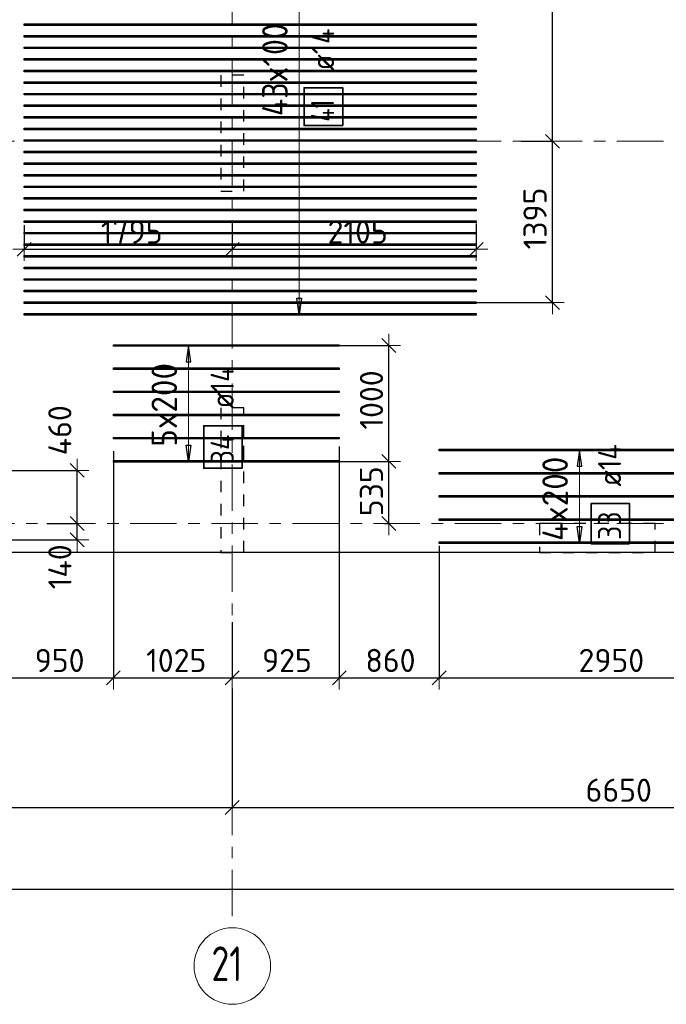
# Model space of a CAD drawing. Header units: metres. Extents: x -38 to 97, y -15 to 21.
# Tile 39 of 89: x 53.12 to 58.7, y -4.15 to 4.35. Entities that reach past the tile are written whole.
import ezdxf

# ---------------------------------------------------------------- set-up
doc = ezdxf.new("R2010")
doc.units = ezdxf.units.M
doc.header["$PDMODE"] = 65
for name, pattern in [('______11', [0.5, 0.4, -0.05, 0, -0.05]), ('______2', [0.0405, 0.03, -0.0105]), ('______5', [1.1, 0.8, -0.1, 0.1, -0.1])]:
    doc.linetypes.add(name, pattern=pattern)
for name, color, linetype, lineweight in [('XR$2$Осевая линия (1)', 7, '______5', 13), ('XR$2$Размерная линия (1)', 7, 'Continuous', 13), ('XR$4$Перекрытие (1)', 7, 'Continuous', 35), ('XR$4$Размерная линия (1)', 7, 'Continuous', 13)]:
    doc.layers.add(name, color=color, linetype=linetype, lineweight=lineweight)
doc.layers.add('XR$4$Арм.стержн.Доп. Арм верхн.зоны Х', color=7, linetype='Continuous', lineweight=35, true_color=0x8c8cff)
doc.layers.add('XR$5$Стена_ бетон несущ.', color=7, linetype='Continuous', lineweight=70, true_color=0xb4b496)
doc.styles.add('ISOCPEUR', font='txt')
doc.dimstyles.new('DIMSTYLE_3', dxfattribs={"dimtxt": 0.2, "dimasz": 0.2, "dimexe": 0, "dimexo": 0, "dimgap": 0.1, "dimtad": 2, "dimdec": 0, "dimlfac": 1000, "dimrnd": 5, "dimzin": 12, "dimdsep": 46, "dimtxsty": 'ISOCPEUR', "dimblk1": 'ALL_ML_STRICH', "dimblk2": 'ALL_ML_STRICH', "dimsah": 1, "dimcen": 0, "dimclrd": 7, "dimclre": 256, "dimclrt": 7, "dimadec": 0, "dimazin": 0, "dimtfac": 1, "dimtdec": 0, "dimtix": 1, "dimtmove": 2, "dimatfit": 3, "dimfxl": 0, "dimtzin": 0, "dimlwd": 0, "dimlwe": -3, "dimarcsym": 0})
doc.dimstyles.new('DIMSTYLE_33', dxfattribs={"dimtxt": 0.2, "dimasz": 0.2, "dimexe": 0, "dimexo": 0, "dimgap": 0.1, "dimtad": 2, "dimdec": 0, "dimlfac": 1000, "dimrnd": 5, "dimzin": 12, "dimdsep": 46, "dimtxsty": 'ISOCPEUR', "dimblk1": 'ALL_ML_STRICH', "dimblk2": 'ALL_ML_STRICH', "dimsah": 1, "dimcen": 0, "dimclrd": 7, "dimclre": 256, "dimclrt": 7, "dimadec": 0, "dimazin": 0, "dimtfac": 1, "dimtdec": 0, "dimtix": 1, "dimtmove": 2, "dimatfit": 3, "dimfxl": 0, "dimtvp": 1.2, "dimtzin": 0, "dimlwd": 0, "dimlwe": -3, "dimarcsym": 0})

# ---------------------------------------------------------------- blocks, each defined once
blk = doc.blocks.new('ALL_ML_STRICH')
at = {"color": 0, "linetype": 'ByBlock', "lineweight": -2}
for p, q in [((0, -0.5), (0, 0.5)), ((-1, 0), (0.5, 0)), ((-0.3, -0.3), (0.3, 0.3))]:
    blk.add_line(p, q, dxfattribs=at)
blk = doc.blocks.new('*D12')
at = {"layer": 'DEFPOINTS', "color": 7, "linetype": 'Continuous', "lineweight": 13, "transparency": 33554687}
for p in [(0.5, -3.1033), (61.6, -3.1401), (0.5, -3.1563)]:
    blk.add_point(p, dxfattribs=at)
at = {"layer": 'XR$2$Размерная линия (1)', "color": 9, "linetype": 'Continuous', "lineweight": -2, "true_color": 0xc7c7c7, "transparency": 33554687}
for p, q in [((0.5, -3.1233), (0.5, -3.1563)), ((61.6, -3.1563), (61.6, -3.1563))]:
    blk.add_line(p, q, dxfattribs=at)
at = {"layer": 'XR$2$Размерная линия (1)', "color": 7, "linetype": 'Continuous', "lineweight": -2, "transparency": 33554687}
blk.add_line((0.5, -3.1563), (61.6, -3.1563), dxfattribs=at)
at = {"layer": 'XR$2$Размерная линия (1)', "color": 7, "linetype": 'Continuous', "lineweight": 13, "transparency": 33554687, "xscale": 0.2, "yscale": 0.2, "zscale": 0.2, "rotation": 180}
blk.add_blockref('ALL_ML_STRICH', (0.5, -3.1563), dxfattribs=at)
at = {"layer": 'XR$2$Размерная линия (1)', "color": 7, "linetype": 'Continuous', "lineweight": 13, "transparency": 33554687, "xscale": 0.2, "yscale": 0.2, "zscale": 0.2}
blk.add_blockref('ALL_ML_STRICH', (61.6, -3.1563), dxfattribs=at)
at = {"layer": 'XR$2$Размерная линия (1)', "color": 7, "linetype": 'Continuous', "lineweight": 13, "transparency": 33554687, "insert": (31.1, -3.0063), "char_height": 0.2, "width": 1, "attachment_point": 5, "style": 'ISOCPEUR'}
blk.add_mtext('\\A1;{61100}', dxfattribs=at)
blk = doc.blocks.new('*D24')
at = {"layer": 'DEFPOINTS', "color": 7, "linetype": 'Continuous', "lineweight": 13, "transparency": 33554687}
for p in [(54.95, -1.4027), (48.15, -1.6059), (48.15, -2.452)]:
    blk.add_point(p, dxfattribs=at)
at = {"layer": 'XR$2$Размерная линия (1)', "color": 9, "linetype": 'Continuous', "lineweight": -2, "true_color": 0xc7c7c7, "transparency": 33554687}
for p, q in [((54.95, -1.4227), (54.95, -2.452)), ((48.15, -1.6259), (48.15, -2.452))]:
    blk.add_line(p, q, dxfattribs=at)
at = {"layer": 'XR$2$Размерная линия (1)', "color": 7, "linetype": 'Continuous', "lineweight": -2, "transparency": 33554687}
blk.add_line((48.15, -2.452), (54.95, -2.452), dxfattribs=at)
at = {"layer": 'XR$2$Размерная линия (1)', "color": 7, "linetype": 'Continuous', "lineweight": 13, "transparency": 33554687, "xscale": 0.2, "yscale": 0.2, "zscale": 0.2, "rotation": 180}
blk.add_blockref('ALL_ML_STRICH', (48.15, -2.452), dxfattribs=at)
at = {"layer": 'XR$2$Размерная линия (1)', "color": 7, "linetype": 'Continuous', "lineweight": 13, "transparency": 33554687, "xscale": 0.2, "yscale": 0.2, "zscale": 0.2}
blk.add_blockref('ALL_ML_STRICH', (54.95, -2.452), dxfattribs=at)
at = {"layer": 'XR$2$Размерная линия (1)', "color": 7, "linetype": 'Continuous', "lineweight": 13, "transparency": 33554687, "insert": (51.56, -2.302), "char_height": 0.2, "width": 0.8, "attachment_point": 5, "style": 'ISOCPEUR'}
blk.add_mtext('\\A1;{6800}', dxfattribs=at)
blk = doc.blocks.new('*D25')
at = {"layer": 'DEFPOINTS', "color": 7, "linetype": 'Continuous', "lineweight": 13, "transparency": 33554687}
for p in [(61.6, -1.033), (54.95, -1.4027), (54.95, -2.452)]:
    blk.add_point(p, dxfattribs=at)
at = {"layer": 'XR$2$Размерная линия (1)', "color": 9, "linetype": 'Continuous', "lineweight": -2, "true_color": 0xc7c7c7, "transparency": 33554687}
for p, q in [((61.6, -1.053), (61.6, -2.452)), ((54.95, -1.4227), (54.95, -2.452))]:
    blk.add_line(p, q, dxfattribs=at)
at = {"layer": 'XR$2$Размерная линия (1)', "color": 7, "linetype": 'Continuous', "lineweight": -2, "transparency": 33554687}
blk.add_line((54.95, -2.452), (61.6, -2.452), dxfattribs=at)
at = {"layer": 'XR$2$Размерная линия (1)', "color": 7, "linetype": 'Continuous', "lineweight": 13, "transparency": 33554687, "xscale": 0.2, "yscale": 0.2, "zscale": 0.2, "rotation": 180}
blk.add_blockref('ALL_ML_STRICH', (54.95, -2.452), dxfattribs=at)
at = {"layer": 'XR$2$Размерная линия (1)', "color": 7, "linetype": 'Continuous', "lineweight": 13, "transparency": 33554687, "xscale": 0.2, "yscale": 0.2, "zscale": 0.2}
blk.add_blockref('ALL_ML_STRICH', (61.6, -2.452), dxfattribs=at)
at = {"layer": 'XR$2$Размерная линия (1)', "color": 7, "linetype": 'Continuous', "lineweight": 13, "transparency": 33554687, "insert": (58.285, -2.302), "char_height": 0.2, "width": 0.8, "attachment_point": 5, "style": 'ISOCPEUR'}
blk.add_mtext('\\A1;{6650}', dxfattribs=at)
blk = doc.blocks.new('*D385')
at = {"layer": 'DEFPOINTS', "color": 7, "linetype": 'Continuous', "lineweight": 13, "transparency": 33554687}
for p in [(57.4238, 3.3), (56.8155, 1.9072), (57.7128, 1.9072)]:
    blk.add_point(p, dxfattribs=at)
at = {"layer": 'XR$4$Размерная линия (1)', "color": 9, "linetype": 'Continuous', "lineweight": -2, "true_color": 0xc7c7c7, "transparency": 33554687}
for p, q in [((57.4438, 3.3), (57.7128, 3.3)), ((56.8355, 1.9072), (57.7128, 1.9072))]:
    blk.add_line(p, q, dxfattribs=at)
at = {"layer": 'XR$4$Размерная линия (1)', "color": 7, "linetype": 'Continuous', "lineweight": -2, "transparency": 33554687}
blk.add_line((57.7128, 1.9072), (57.7128, 3.3), dxfattribs=at)
at = {"layer": 'XR$4$Размерная линия (1)', "color": 7, "linetype": 'Continuous', "lineweight": 13, "transparency": 33554687, "xscale": 0.2, "yscale": 0.2, "zscale": 0.2}
for p, rotation in [((57.7128, 3.3), 90), ((57.7128, 1.9072), 270)]:
    blk.add_blockref('ALL_ML_STRICH', p, dxfattribs=dict(at, rotation=rotation))
at = {"layer": 'XR$4$Размерная линия (1)', "color": 7, "linetype": 'Continuous', "lineweight": 13, "transparency": 33554687, "insert": (57.5628, 2.6336), "char_height": 0.2, "width": 0.8, "attachment_point": 5, "rotation": 90, "style": 'ISOCPEUR'}
blk.add_mtext('\\A1;{1395}', dxfattribs=at)
blk = doc.blocks.new('*D386')
at = {"layer": 'DEFPOINTS', "color": 7, "linetype": 'Continuous', "lineweight": 13, "transparency": 33554687}
for p in [(56.8916, 6.1072), (57.4238, 3.3), (57.7128, 3.3)]:
    blk.add_point(p, dxfattribs=at)
at = {"layer": 'XR$4$Размерная линия (1)', "color": 9, "linetype": 'Continuous', "lineweight": -2, "true_color": 0xc7c7c7, "transparency": 33554687}
for p, q in [((56.9116, 6.1072), (57.7128, 6.1072)), ((57.4438, 3.3), (57.7128, 3.3))]:
    blk.add_line(p, q, dxfattribs=at)
at = {"layer": 'XR$4$Размерная линия (1)', "color": 7, "linetype": 'Continuous', "lineweight": -2, "transparency": 33554687}
blk.add_line((57.7128, 3.3), (57.7128, 6.1072), dxfattribs=at)
at = {"layer": 'XR$4$Размерная линия (1)', "color": 7, "linetype": 'Continuous', "lineweight": 13, "transparency": 33554687, "xscale": 0.2, "yscale": 0.2, "zscale": 0.2}
for p, rotation in [((57.7128, 6.1072), 90), ((57.7128, 3.3), 270)]:
    blk.add_blockref('ALL_ML_STRICH', p, dxfattribs=dict(at, rotation=rotation))
at = {"layer": 'XR$4$Размерная линия (1)', "color": 7, "linetype": 'Continuous', "lineweight": 13, "transparency": 33554687, "insert": (57.5628, 4.7136), "char_height": 0.2, "width": 0.8, "attachment_point": 5, "rotation": 90, "style": 'ISOCPEUR'}
blk.add_mtext('\\A1;{2805}', dxfattribs=at)
blk = doc.blocks.new('*D443')
at = {"layer": 'DEFPOINTS', "color": 7, "linetype": 'Continuous', "lineweight": 13, "transparency": 33554687}
for p in [(53.155, 2.5948), (54.95, 2.611), (53.155, 2.3677)]:
    blk.add_point(p, dxfattribs=at)
at = {"layer": 'XR$4$Размерная линия (1)', "color": 9, "linetype": 'Continuous', "lineweight": -2, "true_color": 0xc7c7c7, "transparency": 33554687}
for p, q in [((53.155, 2.5748), (53.155, 2.3677)), ((54.95, 2.591), (54.95, 2.3677))]:
    blk.add_line(p, q, dxfattribs=at)
at = {"layer": 'XR$4$Размерная линия (1)', "color": 7, "linetype": 'Continuous', "lineweight": -2, "transparency": 33554687}
blk.add_line((53.155, 2.3677), (54.95, 2.3677), dxfattribs=at)
at = {"layer": 'XR$4$Размерная линия (1)', "color": 7, "linetype": 'Continuous', "lineweight": 13, "transparency": 33554687, "xscale": 0.2, "yscale": 0.2, "zscale": 0.2, "rotation": 180}
blk.add_blockref('ALL_ML_STRICH', (53.155, 2.3677), dxfattribs=at)
at = {"layer": 'XR$4$Размерная линия (1)', "color": 7, "linetype": 'Continuous', "lineweight": 13, "transparency": 33554687, "xscale": 0.2, "yscale": 0.2, "zscale": 0.2}
blk.add_blockref('ALL_ML_STRICH', (54.95, 2.3677), dxfattribs=at)
at = {"layer": 'XR$4$Размерная линия (1)', "color": 7, "linetype": 'Continuous', "lineweight": 13, "transparency": 33554687, "insert": (54.0825, 2.5177), "char_height": 0.2, "width": 0.8, "attachment_point": 5, "style": 'ISOCPEUR'}
blk.add_mtext('\\A1;{1795}', dxfattribs=at)
blk = doc.blocks.new('*D444')
at = {"layer": 'DEFPOINTS', "color": 7, "linetype": 'Continuous', "lineweight": 13, "transparency": 33554687}
for p in [(54.95, 2.611), (57.055, 2.611), (54.95, 2.3677)]:
    blk.add_point(p, dxfattribs=at)
at = {"layer": 'XR$4$Размерная линия (1)', "color": 9, "linetype": 'Continuous', "lineweight": -2, "true_color": 0xc7c7c7, "transparency": 33554687}
for p, q in [((54.95, 2.591), (54.95, 2.3677)), ((57.055, 2.591), (57.055, 2.3677))]:
    blk.add_line(p, q, dxfattribs=at)
at = {"layer": 'XR$4$Размерная линия (1)', "color": 7, "linetype": 'Continuous', "lineweight": -2, "transparency": 33554687}
blk.add_line((54.95, 2.3677), (57.055, 2.3677), dxfattribs=at)
at = {"layer": 'XR$4$Размерная линия (1)', "color": 7, "linetype": 'Continuous', "lineweight": 13, "transparency": 33554687, "xscale": 0.2, "yscale": 0.2, "zscale": 0.2, "rotation": 180}
blk.add_blockref('ALL_ML_STRICH', (54.95, 2.3677), dxfattribs=at)
at = {"layer": 'XR$4$Размерная линия (1)', "color": 7, "linetype": 'Continuous', "lineweight": 13, "transparency": 33554687, "xscale": 0.2, "yscale": 0.2, "zscale": 0.2}
blk.add_blockref('ALL_ML_STRICH', (57.055, 2.3677), dxfattribs=at)
at = {"layer": 'XR$4$Размерная линия (1)', "color": 7, "linetype": 'Continuous', "lineweight": 13, "transparency": 33554687, "insert": (56.0325, 2.5177), "char_height": 0.2, "width": 0.8, "attachment_point": 5, "style": 'ISOCPEUR'}
blk.add_mtext('\\A1;{2105}', dxfattribs=at)
blk = doc.blocks.new('*D486')
at = {"layer": 'DEFPOINTS', "color": 7, "linetype": 'Continuous', "lineweight": 13, "transparency": 33554687}
for p in [(55.8379, 0.5372), (56.2792, 0), (56.3012, 0)]:
    blk.add_point(p, dxfattribs=at)
at = {"layer": 'XR$4$Размерная линия (1)', "color": 9, "linetype": 'Continuous', "lineweight": -2, "true_color": 0xc7c7c7, "transparency": 33554687}
for p, q in [((55.8579, 0.5372), (56.3012, 0.5372)), ((56.2592, 0), (56.3012, 0))]:
    blk.add_line(p, q, dxfattribs=at)
at = {"layer": 'XR$4$Размерная линия (1)', "color": 7, "linetype": 'Continuous', "lineweight": -2, "transparency": 33554687}
blk.add_line((56.3012, 0), (56.3012, 0.5372), dxfattribs=at)
at = {"layer": 'XR$4$Размерная линия (1)', "color": 7, "linetype": 'Continuous', "lineweight": 13, "transparency": 33554687, "xscale": 0.2, "yscale": 0.2, "zscale": 0.2}
for p, rotation in [((56.3012, 0.5372), 90), ((56.3012, 0), 270)]:
    blk.add_blockref('ALL_ML_STRICH', p, dxfattribs=dict(at, rotation=rotation))
at = {"layer": 'XR$4$Размерная линия (1)', "color": 7, "linetype": 'Continuous', "lineweight": 13, "transparency": 33554687, "insert": (56.1512, 0.2786), "char_height": 0.2, "width": 0.6, "attachment_point": 5, "rotation": 90, "style": 'ISOCPEUR'}
blk.add_mtext('\\A1;{535}', dxfattribs=at)
blk = doc.blocks.new('*D487')
at = {"layer": 'DEFPOINTS', "color": 7, "linetype": 'Continuous', "lineweight": 13, "transparency": 33554687}
for p in [(55.8123, 1.5372), (55.8379, 0.5372), (56.3012, 0.5372)]:
    blk.add_point(p, dxfattribs=at)
at = {"layer": 'XR$4$Размерная линия (1)', "color": 9, "linetype": 'Continuous', "lineweight": -2, "true_color": 0xc7c7c7, "transparency": 33554687}
for p, q in [((55.8323, 1.5372), (56.3012, 1.5372)), ((55.8579, 0.5372), (56.3012, 0.5372))]:
    blk.add_line(p, q, dxfattribs=at)
at = {"layer": 'XR$4$Размерная линия (1)', "color": 7, "linetype": 'Continuous', "lineweight": -2, "transparency": 33554687}
blk.add_line((56.3012, 0.5372), (56.3012, 1.5372), dxfattribs=at)
at = {"layer": 'XR$4$Размерная линия (1)', "color": 7, "linetype": 'Continuous', "lineweight": 13, "transparency": 33554687, "xscale": 0.2, "yscale": 0.2, "zscale": 0.2}
for p, rotation in [((56.3012, 1.5372), 90), ((56.3012, 0.5372), 270)]:
    blk.add_blockref('ALL_ML_STRICH', p, dxfattribs=dict(at, rotation=rotation))
at = {"layer": 'XR$4$Размерная линия (1)', "color": 7, "linetype": 'Continuous', "lineweight": 13, "transparency": 33554687, "insert": (56.1512, 1.0672), "char_height": 0.2, "width": 0.8, "attachment_point": 5, "rotation": 90, "style": 'ISOCPEUR'}
blk.add_mtext('\\A1;{1000}', dxfattribs=at)
blk = doc.blocks.new('*D490')
at = {"layer": 'DEFPOINTS', "color": 7, "linetype": 'Continuous', "lineweight": 13, "transparency": 33554687}
for p in [(53.3295, 0), (52.9433, -0.1406), (53.6121, -0.1406)]:
    blk.add_point(p, dxfattribs=at)
at = {"layer": 'XR$4$Размерная линия (1)', "color": 9, "linetype": 'Continuous', "lineweight": -2, "true_color": 0xc7c7c7, "transparency": 33554687}
for p, q in [((53.3495, 0), (53.6121, 0)), ((52.9633, -0.1406), (53.6121, -0.1406))]:
    blk.add_line(p, q, dxfattribs=at)
at = {"layer": 'XR$4$Размерная линия (1)', "color": 7, "linetype": 'Continuous', "lineweight": -2, "transparency": 33554687}
blk.add_line((53.6121, -0.1406), (53.6121, 0), dxfattribs=at)
at = {"layer": 'XR$4$Размерная линия (1)', "color": 7, "linetype": 'Continuous', "lineweight": 13, "transparency": 33554687, "xscale": 0.2, "yscale": 0.2, "zscale": 0.2}
for p, rotation in [((53.6121, 0), 90), ((53.6121, -0.1406), 270)]:
    blk.add_blockref('ALL_ML_STRICH', p, dxfattribs=dict(at, rotation=rotation))
at = {"layer": 'XR$4$Размерная линия (1)', "color": 7, "linetype": 'Continuous', "lineweight": 13, "transparency": 33554687, "insert": (53.4627, -0.373), "char_height": 0.2, "width": 0.6, "attachment_point": 5, "rotation": 90, "style": 'ISOCPEUR'}
blk.add_mtext('\\A1;{140}', dxfattribs=at)
blk = doc.blocks.new('*D491')
at = {"layer": 'DEFPOINTS', "color": 7, "linetype": 'Continuous', "lineweight": 13, "transparency": 33554687}
for p in [(52.9228, 0.4594), (53.3295, 0), (53.6121, 0)]:
    blk.add_point(p, dxfattribs=at)
at = {"layer": 'XR$4$Размерная линия (1)', "color": 9, "linetype": 'Continuous', "lineweight": -2, "true_color": 0xc7c7c7, "transparency": 33554687}
for p, q in [((52.9428, 0.4594), (53.6121, 0.4594)), ((53.3495, 0), (53.6121, 0))]:
    blk.add_line(p, q, dxfattribs=at)
at = {"layer": 'XR$4$Размерная линия (1)', "color": 7, "linetype": 'Continuous', "lineweight": -2, "transparency": 33554687}
blk.add_line((53.6121, 0), (53.6121, 0.4594), dxfattribs=at)
at = {"layer": 'XR$4$Размерная линия (1)', "color": 7, "linetype": 'Continuous', "lineweight": 13, "transparency": 33554687, "xscale": 0.2, "yscale": 0.2, "zscale": 0.2}
for p, rotation in [((53.6121, 0.4594), 90), ((53.6121, 0), 270)]:
    blk.add_blockref('ALL_ML_STRICH', p, dxfattribs=dict(at, rotation=rotation))
at = {"layer": 'XR$4$Размерная линия (1)', "color": 7, "linetype": 'Continuous', "lineweight": 13, "transparency": 33554687, "insert": (53.4621, 0.8057), "char_height": 0.2, "width": 0.6, "attachment_point": 5, "rotation": 90, "style": 'ISOCPEUR'}
blk.add_mtext('\\A1;{460}', dxfattribs=at)
blk = doc.blocks.new('*D511')
at = {"layer": 'DEFPOINTS', "color": 7, "linetype": 'Continuous', "lineweight": 13, "transparency": 33554687}
for p in [(53.9239, 0.7248), (52.9763, -0.0765), (52.9763, -1.3318)]:
    blk.add_point(p, dxfattribs=at)
at = {"layer": 'XR$4$Размерная линия (1)', "color": 9, "linetype": 'Continuous', "lineweight": -2, "true_color": 0xc7c7c7, "transparency": 33554687}
for p, q in [((53.9239, 0.6248), (53.9239, -1.3318)), ((52.9763, -0.1765), (52.9763, -1.3318))]:
    blk.add_line(p, q, dxfattribs=at)
at = {"layer": 'XR$4$Размерная линия (1)', "color": 7, "linetype": 'Continuous', "lineweight": -2, "transparency": 33554687}
blk.add_line((52.9763, -1.3318), (53.9239, -1.3318), dxfattribs=at)
at = {"layer": 'XR$4$Размерная линия (1)', "color": 7, "linetype": 'Continuous', "lineweight": 13, "transparency": 33554687, "xscale": 0.2, "yscale": 0.2, "zscale": 0.2, "rotation": 180}
blk.add_blockref('ALL_ML_STRICH', (52.9763, -1.3318), dxfattribs=at)
at = {"layer": 'XR$4$Размерная линия (1)', "color": 7, "linetype": 'Continuous', "lineweight": 13, "transparency": 33554687, "xscale": 0.2, "yscale": 0.2, "zscale": 0.2}
blk.add_blockref('ALL_ML_STRICH', (53.9239, -1.3318), dxfattribs=at)
at = {"layer": 'XR$4$Размерная линия (1)', "color": 7, "linetype": 'Continuous', "lineweight": 13, "transparency": 33554687, "insert": (53.4601, -1.1818), "char_height": 0.2, "width": 0.6, "attachment_point": 5, "style": 'ISOCPEUR'}
blk.add_mtext('\\A1;{950}', dxfattribs=at)
blk = doc.blocks.new('*D512')
at = {"layer": 'DEFPOINTS', "color": 7, "linetype": 'Continuous', "lineweight": 13, "transparency": 33554687}
for p in [(53.9239, 0.7248), (54.95, -0.7512), (53.9239, -1.3318)]:
    blk.add_point(p, dxfattribs=at)
at = {"layer": 'XR$4$Размерная линия (1)', "color": 9, "linetype": 'Continuous', "lineweight": -2, "true_color": 0xc7c7c7, "transparency": 33554687}
for p, q in [((53.9239, 0.6248), (53.9239, -1.3318)), ((54.95, -0.8512), (54.95, -1.3318))]:
    blk.add_line(p, q, dxfattribs=at)
at = {"layer": 'XR$4$Размерная линия (1)', "color": 7, "linetype": 'Continuous', "lineweight": -2, "transparency": 33554687}
blk.add_line((53.9239, -1.3318), (54.95, -1.3318), dxfattribs=at)
at = {"layer": 'XR$4$Размерная линия (1)', "color": 7, "linetype": 'Continuous', "lineweight": 13, "transparency": 33554687, "xscale": 0.2, "yscale": 0.2, "zscale": 0.2, "rotation": 180}
blk.add_blockref('ALL_ML_STRICH', (53.9239, -1.3318), dxfattribs=at)
at = {"layer": 'XR$4$Размерная линия (1)', "color": 7, "linetype": 'Continuous', "lineweight": 13, "transparency": 33554687, "xscale": 0.2, "yscale": 0.2, "zscale": 0.2}
blk.add_blockref('ALL_ML_STRICH', (54.95, -1.3318), dxfattribs=at)
at = {"layer": 'XR$4$Размерная линия (1)', "color": 7, "linetype": 'Continuous', "lineweight": 13, "transparency": 33554687, "insert": (54.4669, -1.1818), "char_height": 0.2, "width": 0.8, "attachment_point": 5, "style": 'ISOCPEUR'}
blk.add_mtext('\\A1;{1025}', dxfattribs=at)
blk = doc.blocks.new('*D513')
at = {"layer": 'DEFPOINTS', "color": 7, "linetype": 'Continuous', "lineweight": 13, "transparency": 33554687}
for p in [(55.8739, 0.7653), (54.95, -0.7512), (54.95, -1.3318)]:
    blk.add_point(p, dxfattribs=at)
at = {"layer": 'XR$4$Размерная линия (1)', "color": 9, "linetype": 'Continuous', "lineweight": -2, "true_color": 0xc7c7c7, "transparency": 33554687}
for p, q in [((55.8739, 0.6653), (55.8739, -1.3318)), ((54.95, -0.8512), (54.95, -1.3318))]:
    blk.add_line(p, q, dxfattribs=at)
at = {"layer": 'XR$4$Размерная линия (1)', "color": 7, "linetype": 'Continuous', "lineweight": -2, "transparency": 33554687}
blk.add_line((54.95, -1.3318), (55.8739, -1.3318), dxfattribs=at)
at = {"layer": 'XR$4$Размерная линия (1)', "color": 7, "linetype": 'Continuous', "lineweight": 13, "transparency": 33554687, "xscale": 0.2, "yscale": 0.2, "zscale": 0.2, "rotation": 180}
blk.add_blockref('ALL_ML_STRICH', (54.95, -1.3318), dxfattribs=at)
at = {"layer": 'XR$4$Размерная линия (1)', "color": 7, "linetype": 'Continuous', "lineweight": 13, "transparency": 33554687, "xscale": 0.2, "yscale": 0.2, "zscale": 0.2}
blk.add_blockref('ALL_ML_STRICH', (55.8739, -1.3318), dxfattribs=at)
at = {"layer": 'XR$4$Размерная линия (1)', "color": 7, "linetype": 'Continuous', "lineweight": 13, "transparency": 33554687, "insert": (55.4219, -1.1818), "char_height": 0.2, "width": 0.6, "attachment_point": 5, "style": 'ISOCPEUR'}
blk.add_mtext('\\A1;{925}', dxfattribs=at)
blk = doc.blocks.new('*D514')
at = {"layer": 'DEFPOINTS', "color": 7, "linetype": 'Continuous', "lineweight": 13, "transparency": 33554687}
for p in [(55.8739, 0.7653), (56.7363, -0.0933), (55.8739, -1.3318)]:
    blk.add_point(p, dxfattribs=at)
at = {"layer": 'XR$4$Размерная линия (1)', "color": 9, "linetype": 'Continuous', "lineweight": -2, "true_color": 0xc7c7c7, "transparency": 33554687}
for p, q in [((55.8739, 0.6653), (55.8739, -1.3318)), ((56.7363, -0.1933), (56.7363, -1.3318))]:
    blk.add_line(p, q, dxfattribs=at)
at = {"layer": 'XR$4$Размерная линия (1)', "color": 7, "linetype": 'Continuous', "lineweight": -2, "transparency": 33554687}
blk.add_line((55.8739, -1.3318), (56.7363, -1.3318), dxfattribs=at)
at = {"layer": 'XR$4$Размерная линия (1)', "color": 7, "linetype": 'Continuous', "lineweight": 13, "transparency": 33554687, "xscale": 0.2, "yscale": 0.2, "zscale": 0.2, "rotation": 180}
blk.add_blockref('ALL_ML_STRICH', (55.8739, -1.3318), dxfattribs=at)
at = {"layer": 'XR$4$Размерная линия (1)', "color": 7, "linetype": 'Continuous', "lineweight": 13, "transparency": 33554687, "xscale": 0.2, "yscale": 0.2, "zscale": 0.2}
blk.add_blockref('ALL_ML_STRICH', (56.7363, -1.3318), dxfattribs=at)
at = {"layer": 'XR$4$Размерная линия (1)', "color": 7, "linetype": 'Continuous', "lineweight": 13, "transparency": 33554687, "insert": (56.3151, -1.1818), "char_height": 0.2, "width": 0.6, "attachment_point": 5, "style": 'ISOCPEUR'}
blk.add_mtext('\\A1;{860}', dxfattribs=at)
blk = doc.blocks.new('*D515')
at = {"layer": 'DEFPOINTS', "color": 7, "linetype": 'Continuous', "lineweight": 13, "transparency": 33554687}
for p in [(56.7363, -0.0933), (59.6863, -0.0852), (56.7363, -1.3318)]:
    blk.add_point(p, dxfattribs=at)
at = {"layer": 'XR$4$Размерная линия (1)', "color": 9, "linetype": 'Continuous', "lineweight": -2, "true_color": 0xc7c7c7, "transparency": 33554687}
for p, q in [((56.7363, -0.1933), (56.7363, -1.3318)), ((59.6863, -0.1852), (59.6863, -1.3318))]:
    blk.add_line(p, q, dxfattribs=at)
at = {"layer": 'XR$4$Размерная линия (1)', "color": 7, "linetype": 'Continuous', "lineweight": -2, "transparency": 33554687}
blk.add_line((56.7363, -1.3318), (59.6863, -1.3318), dxfattribs=at)
at = {"layer": 'XR$4$Размерная линия (1)', "color": 7, "linetype": 'Continuous', "lineweight": 13, "transparency": 33554687, "xscale": 0.2, "yscale": 0.2, "zscale": 0.2, "rotation": 180}
blk.add_blockref('ALL_ML_STRICH', (56.7363, -1.3318), dxfattribs=at)
at = {"layer": 'XR$4$Размерная линия (1)', "color": 7, "linetype": 'Continuous', "lineweight": 13, "transparency": 33554687, "xscale": 0.2, "yscale": 0.2, "zscale": 0.2}
blk.add_blockref('ALL_ML_STRICH', (59.6863, -1.3318), dxfattribs=at)
at = {"layer": 'XR$4$Размерная линия (1)', "color": 7, "linetype": 'Continuous', "lineweight": 13, "transparency": 33554687, "insert": (58.2213, -1.1818), "char_height": 0.2, "width": 0.8, "attachment_point": 5, "style": 'ISOCPEUR'}
blk.add_mtext('\\A1;{2950}', dxfattribs=at)

msp = doc.modelspace()

# ---------------------------------------------------------------- linework, layer by layer
at = {"layer": 'XR$2$Осевая линия (1)', "color": 253, "linetype": '______11', "lineweight": 13, "true_color": 0xa0a0a0, "transparency": 33554687}
for p, q in [((54.95, -3.39), (54.95, 8.98)), ((-2.63, 3.3), (62.6, 3.3)), ((-2.63, 0), (62.6, 0))]:
    msp.add_line(p, q, dxfattribs=at)
at = {"layer": 'XR$2$Осевая линия (1)', "color": 7, "linetype": 'Continuous', "lineweight": 13, "transparency": 33554687}
msp.add_circle((54.9504, -3.8199), 0.3304, dxfattribs=at)
at = {"layer": 'XR$4$Арм.стержн.Доп. Арм верхн.зоны Х', "color": 7, "linetype": 'Continuous', "lineweight": 13, "transparency": 33554687}
for p, q in [((55.5278, 1.8072), (55.5278, 6.1072)), ((55.5278, 1.8072), (55.5278, 1.8072)), ((54.5734, 1.5372), (54.5734, 1.5372)), ((54.5734, 0.5372), (54.5734, 1.5372)), ((57.9461, 0.6344), (57.9461, 0.6344)), ((57.9461, -0.1656), (57.9461, 0.6344)), ((54.5734, 0.5372), (54.5734, 0.5372)), ((57.9461, -0.1656), (57.9461, -0.1656))]:
    msp.add_line(p, q, dxfattribs=at)
at = {"layer": 'XR$4$Арм.стержн.Доп. Арм верхн.зоны Х', "color": 7, "linetype": 'Continuous', "lineweight": 25, "transparency": 33554687}
for p, q in [((55.5278, 1.8072), (55.5078, 1.9472)), ((55.5078, 1.9472), (55.5478, 1.9472)), ((55.5478, 1.9472), (55.5278, 1.8072)), ((54.5734, 1.5372), (54.5534, 1.3972)), ((54.5934, 1.3972), (54.5734, 1.5372)), ((54.5534, 1.3972), (54.5934, 1.3972)), ((54.5734, 0.5372), (54.5534, 0.6772)), ((54.5534, 0.6772), (54.5934, 0.6772)), ((54.5934, 0.6772), (54.5734, 0.5372)), ((57.9461, 0.6344), (57.9261, 0.4944)), ((57.9661, 0.4944), (57.9461, 0.6344)), ((57.9261, 0.4944), (57.9661, 0.4944)), ((57.9461, -0.1656), (57.9261, -0.0256)), ((57.9261, -0.0256), (57.9661, -0.0256)), ((57.9661, -0.0256), (57.9461, -0.1656))]:
    msp.add_line(p, q, dxfattribs=at)
at = {"layer": 'XR$4$Арм.стержн.Доп. Арм верхн.зоны Х', "color": 253, "linetype": 'Continuous', "lineweight": -3, "true_color": 0xa0a0a0, "transparency": 33554687}
for p, q in [((55.5278, 1.8072), (55.4278, 1.8072)), ((55.5278, 1.8072), (55.6278, 1.8072)), ((54.5734, 1.5372), (54.4734, 1.5372)), ((54.5734, 1.5372), (54.6734, 1.5372)), ((57.9461, 0.6344), (57.8461, 0.6344)), ((57.9461, 0.6344), (58.0461, 0.6344)), ((54.5734, 0.5372), (54.4734, 0.5372)), ((54.5734, 0.5372), (54.6734, 0.5372)), ((57.9461, -0.1656), (57.8461, -0.1656)), ((57.9461, -0.1656), (58.0461, -0.1656))]:
    msp.add_line(p, q, dxfattribs=at)
at = {"layer": 'XR$4$Арм.стержн.Доп. Арм верхн.зоны Х', "color": 7, "linetype": 'Continuous', "lineweight": 25, "transparency": 33554687}
for points in [[(57.055, 4.3002), (53.155, 4.3002), (53.155, 4.3142), (57.055, 4.3142), (57.055, 4.3002)], [(57.055, 4.2002), (53.155, 4.2002), (53.155, 4.2142), (57.055, 4.2142), (57.055, 4.2002)], [(57.055, 4.1002), (53.155, 4.1002), (53.155, 4.1142), (57.055, 4.1142), (57.055, 4.1002)], [(57.055, 4.0002), (53.155, 4.0002), (53.155, 4.0142), (57.055, 4.0142), (57.055, 4.0002)], [(57.055, 3.9002), (53.155, 3.9002), (53.155, 3.9142), (57.055, 3.9142), (57.055, 3.9002)], [(57.055, 3.8002), (53.155, 3.8002), (53.155, 3.8142), (57.055, 3.8142), (57.055, 3.8002)], [(57.055, 3.7002), (53.155, 3.7002), (53.155, 3.7142), (57.055, 3.7142), (57.055, 3.7002)], [(57.055, 3.6002), (53.155, 3.6002), (53.155, 3.6142), (57.055, 3.6142), (57.055, 3.6002)], [(57.055, 3.5002), (53.155, 3.5002), (53.155, 3.5142), (57.055, 3.5142), (57.055, 3.5002)], [(57.055, 3.4002), (53.155, 3.4002), (53.155, 3.4142), (57.055, 3.4142), (57.055, 3.4002)], [(57.055, 3.3002), (53.155, 3.3002), (53.155, 3.3142), (57.055, 3.3142), (57.055, 3.3002)], [(57.055, 3.2002), (53.155, 3.2002), (53.155, 3.2142), (57.055, 3.2142), (57.055, 3.2002)], [(57.055, 3.1002), (53.155, 3.1002), (53.155, 3.1142), (57.055, 3.1142), (57.055, 3.1002)], [(57.055, 3.0002), (53.155, 3.0002), (53.155, 3.0142), (57.055, 3.0142), (57.055, 3.0002)], [(57.055, 2.9002), (53.155, 2.9002), (53.155, 2.9142), (57.055, 2.9142), (57.055, 2.9002)], [(57.055, 2.8002), (53.155, 2.8002), (53.155, 2.8142), (57.055, 2.8142), (57.055, 2.8002)], [(57.055, 2.7002), (53.155, 2.7002), (53.155, 2.7142), (57.055, 2.7142), (57.055, 2.7002)], [(57.055, 2.6002), (53.155, 2.6002), (53.155, 2.6142), (57.055, 2.6142), (57.055, 2.6002)], [(57.055, 2.5002), (53.155, 2.5002), (53.155, 2.5142), (57.055, 2.5142), (57.055, 2.5002)], [(57.055, 2.4002), (53.155, 2.4002), (53.155, 2.4142), (57.055, 2.4142), (57.055, 2.4002)], [(57.055, 2.3002), (53.155, 2.3002), (53.155, 2.3142), (57.055, 2.3142), (57.055, 2.3002)], [(57.055, 2.2002), (53.155, 2.2002), (53.155, 2.2142), (57.055, 2.2142), (57.055, 2.2002)], [(57.055, 2.1002), (53.155, 2.1002), (53.155, 2.1142), (57.055, 2.1142), (57.055, 2.1002)], [(57.055, 2.0002), (53.155, 2.0002), (53.155, 2.0142), (57.055, 2.0142), (57.055, 2.0002)], [(57.055, 1.9002), (53.155, 1.9002), (53.155, 1.9142), (57.055, 1.9142), (57.055, 1.9002)], [(57.055, 1.8002), (53.155, 1.8002), (53.155, 1.8142), (57.055, 1.8142), (57.055, 1.8002)], [(55.8739, 1.5302), (53.9239, 1.5302), (53.9239, 1.5442), (55.8739, 1.5442), (55.8739, 1.5302)], [(55.8739, 1.3302), (53.9239, 1.3302), (53.9239, 1.3442), (55.8739, 1.3442), (55.8739, 1.3302)], [(55.8739, 1.1302), (53.9239, 1.1302), (53.9239, 1.1442), (55.8739, 1.1442), (55.8739, 1.1302)], [(55.8739, 0.9302), (53.9239, 0.9302), (53.9239, 0.9442), (55.8739, 0.9442), (55.8739, 0.9302)], [(55.8739, 0.7302), (53.9239, 0.7302), (53.9239, 0.7442), (55.8739, 0.7442), (55.8739, 0.7302)], [(59.6863, 0.6274), (56.7363, 0.6274), (56.7363, 0.6414), (59.6863, 0.6414), (59.6863, 0.6274)], [(55.8739, 0.5302), (53.9239, 0.5302), (53.9239, 0.5442), (55.8739, 0.5442), (55.8739, 0.5302)], [(59.6863, 0.4274), (56.7363, 0.4274), (56.7363, 0.4414), (59.6863, 0.4414), (59.6863, 0.4274)], [(59.6863, 0.2274), (56.7363, 0.2274), (56.7363, 0.2414), (59.6863, 0.2414), (59.6863, 0.2274)], [(59.6863, 0.0274), (56.7363, 0.0274), (56.7363, 0.0414), (59.6863, 0.0414), (59.6863, 0.0274)], [(59.6863, -0.1726), (56.7363, -0.1726), (56.7363, -0.1586), (59.6863, -0.1586), (59.6863, -0.1726)]]:
    msp.add_lwpolyline(points, dxfattribs=at)
at = {"layer": 'XR$4$Арм.стержн.Доп. Арм верхн.зоны Х', "color": 7, "linetype": 'Continuous', "lineweight": 35, "transparency": 33554687}
for points in [[(55.9029, 3.4361), (55.9029, 3.7628), (55.5696, 3.7628), (55.5696, 3.4361), (55.9029, 3.4361)], [(55.0368, 0.4778), (55.0368, 0.8445), (54.7034, 0.8445), (54.7034, 0.4778), (55.0368, 0.4778)], [(58.3794, -0.1736), (58.3794, 0.1731), (58.0461, 0.1731), (58.0461, -0.1736), (58.3794, -0.1736)]]:
    msp.add_lwpolyline(points, dxfattribs=at)
at = {"layer": 'XR$4$Перекрытие (1)', "color": 7, "linetype": 'Continuous', "lineweight": 25, "transparency": 33554687}
msp.add_line((61.85, -0.2498), (51.4, -0.2498), dxfattribs=at)
at = {"layer": 'XR$5$Стена_ бетон несущ.', "color": 253, "linetype": '______2', "lineweight": -3, "true_color": 0xa0a0a0, "transparency": 33554687}
for p, q in [((55.05, 3.87), (54.85, 3.87)), ((54.85, 3.87), (54.85, 2.87)), ((55.05, 2.87), (55.05, 3.87)), ((54.85, 2.87), (55.05, 2.87)), ((55.05, 1), (54.85, 1)), ((54.85, 1), (54.85, 0.75)), ((55.05, 0.75), (55.05, 1)), ((54.85, 0.75), (54.85, 0.57)), ((55.05, 0.57), (55.05, 0.75)), ((54.85, 0.57), (54.85, -0.25)), ((55.05, -0.25), (55.05, 0.57)), ((57.7002, 0), (57.6, 0)), ((57.6, 0), (57.6, -0.25)), ((58.6002, 0), (57.7002, 0)), ((58.6002, -0.25), (58.6002, 0)), ((54.85, -0.25), (55.05, -0.25)), ((57.6, -0.25), (58.6002, -0.25))]:
    msp.add_line(p, q, dxfattribs=at)

# ---------------------------------------------------------------- texts
at = {"layer": 'XR$2$Осевая линия (1)', "color": 7, "linetype": 'Continuous', "lineweight": 13, "transparency": 33554687, "insert": (54.7704, -3.9504), "char_height": 0.3, "width": 0.472281, "attachment_point": 7, "style": 'ISOCPEUR'}
msp.add_mtext('\\W0.75;21', dxfattribs=at)
at = {"layer": 'XR$4$Арм.стержн.Доп. Арм верхн.зоны Х', "color": 7, "linetype": 'Continuous', "lineweight": 13, "transparency": 33554687, "char_height": 0.22, "attachment_point": 7, "rotation": 90, "style": 'ISOCPEUR'}
for s, insert, width in [('\\W0.91;43x100', (55.4278, 3.5172), 1.001587), ('\\W0.95;5x200', (54.4734, 0.6632), 0.873359), ('\\W0.95;4x200', (57.8461, -0.1506), 0.895564)]:
    msp.add_mtext(s, dxfattribs=dict(at, insert=insert, width=width))
at = {"layer": 'XR$4$Арм.стержн.Доп. Арм верхн.зоны Х', "color": 7, "linetype": 'Continuous', "lineweight": 25, "transparency": 33554687, "char_height": 0.2, "attachment_point": 7, "rotation": 90, "style": 'ISOCPEUR'}
for s, insert, width in [('\\W0.89; ø14 ', (55.8296, 3.7961), 0.769432), ('\\W0.76;41', (55.8296, 3.4695), 0.336375), ('\\W0.89; ø14 ', (54.9634, 0.8778), 0.769432), ('\\W0.88;34', (54.9634, 0.5112), 0.387995), ('\\W0.89; ø14 ', (58.3061, 0.2064), 0.769432), ('\\W0.87;33', (58.3061, -0.1403), 0.367208)]:
    msp.add_mtext(s, dxfattribs=dict(at, insert=insert, width=width))

# ---------------------------------------------------------------- dimensions: what is measured, and where the dimension line sits
at = {"layer": 'XR$2$Размерная линия (1)', "color": 7, "linetype": 'Continuous', "lineweight": 13, "transparency": 33554687}
for base, p1, p2, picture, middle in [((61.6, -2.452), (54.95, -1.4227), (61.6, -1.053), '*D25', (58.285, -2.302)), ((54.95, -2.452), (48.15, -1.6259), (54.95, -1.4227), '*D24', (51.56, -2.302)), ((61.6, -3.1563), (0.5, -3.1233), (61.6, -3.1563), '*D12', (31.1, -3.0063))]:
    dim = msp.add_linear_dim(base=base, p1=p1, p2=p2, dimstyle='DIMSTYLE_3', override={"dimpost": '<>', "dimclrd": 7, "dimclre": 9, "dimclrt": 7, "dimlwd": 0, "dimlwe": 65533}, dxfattribs=at)
    dim.commit()
    dim.dimension.update_dxf_attribs({"geometry": picture, "text_midpoint": middle, "dimtype": 160})
at = {"layer": 'XR$4$Размерная линия (1)', "color": 7, "linetype": 'Continuous', "lineweight": 13, "transparency": 33554687}
for base, p1, p2, dimstyle, picture, middle in [((57.7128, 6.1072), (57.4438, 3.3), (56.9116, 6.1072), 'DIMSTYLE_3', '*D386', (57.5628, 4.7136)), ((57.7128, 3.3), (56.8355, 1.9072), (57.4438, 3.3), 'DIMSTYLE_3', '*D385', (57.5628, 2.6336)), ((56.3012, 1.5372), (55.8579, 0.5372), (55.8323, 1.5372), 'DIMSTYLE_3', '*D487', (56.1512, 1.0672)), ((53.6121, 0.4594), (53.3495, 0), (52.9428, 0.4594), 'DIMSTYLE_33', '*D491', (53.4621, 0.8057)), ((56.3012, 0.5372), (56.2592, 0), (55.8579, 0.5372), 'DIMSTYLE_33', '*D486', (56.1512, 0.2786)), ((53.6121, 0), (52.9633, -0.1406), (53.3495, 0), 'DIMSTYLE_33', '*D490', (53.4627, -0.373))]:
    dim = msp.add_linear_dim(base=base, p1=p1, p2=p2, angle=90, dimstyle=dimstyle, override={"dimpost": '<>', "dimclrd": 7, "dimclre": 9, "dimclrt": 7, "dimlwd": 0, "dimlwe": 65533}, dxfattribs=at)
    dim.commit()
    dim.dimension.update_dxf_attribs({"geometry": picture, "text_midpoint": middle, "dimtype": 160})
for base, p1, p2, picture, middle in [((54.95, 2.3677), (53.155, 2.5748), (54.95, 2.591), '*D443', (54.0825, 2.5177)), ((57.055, 2.3677), (54.95, 2.591), (57.055, 2.591), '*D444', (56.0325, 2.5177)), ((55.8739, -1.3318), (54.95, -0.8512), (55.8739, 0.6653), '*D513', (55.4219, -1.1818)), ((56.7363, -1.3318), (55.8739, 0.6653), (56.7363, -0.1933), '*D514', (56.3151, -1.1818)), ((53.9239, -1.3318), (52.9763, -0.1765), (53.9239, 0.6248), '*D511', (53.4601, -1.1818)), ((54.95, -1.3318), (53.9239, 0.6248), (54.95, -0.8512), '*D512', (54.4669, -1.1818)), ((59.6863, -1.3318), (56.7363, -0.1933), (59.6863, -0.1852), '*D515', (58.2213, -1.1818))]:
    dim = msp.add_linear_dim(base=base, p1=p1, p2=p2, dimstyle='DIMSTYLE_3', override={"dimpost": '<>', "dimclrd": 7, "dimclre": 9, "dimclrt": 7, "dimlwd": 0, "dimlwe": 65533}, dxfattribs=at)
    dim.commit()
    dim.dimension.update_dxf_attribs({"geometry": picture, "text_midpoint": middle, "dimtype": 160})

doc.saveas('drawing.dxf')
